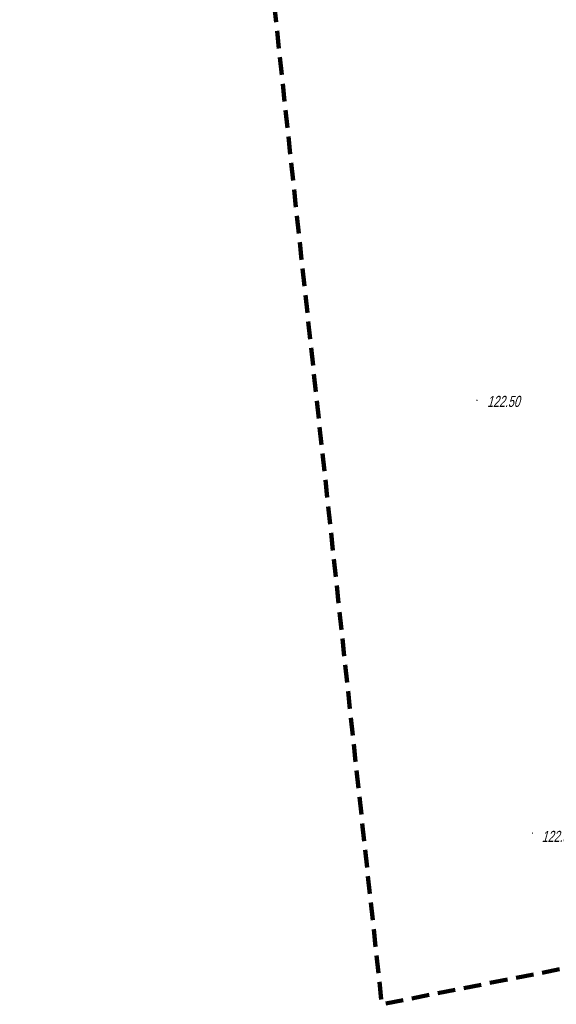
# Model space of a CAD drawing. Extents: x 7463256 to 7464485, y 5957341 to 5958260.
# Tile 1 of 256: x 7463256 to 7463292, y 5957341 to 5957408. Entities that reach past the tile are written whole.
import ezdxf

# ---------------------------------------------------------------- set-up
doc = ezdxf.new("R2010")
doc.units = 0
doc.header["$MEASUREMENT"] = 0
doc.linetypes.add('4', pattern=[1.8, 1.2, -0.6])
doc.layers.get('0').update_dxf_attribs({"color": 2, "linetype": 'CONTINUOUS', "lineweight": 5})
for name, color, linetype in [('Obszar opracowania', 7, 'CONTINUOUS'), ('punkt wysokościowy sztuczny', 7, 'CONTINUOUS'), ('punkt wysokościowy sztuczny-Atr2', 7, 'CONTINUOUS')]:
    doc.layers.add(name, color=color, linetype=linetype)
doc.styles.get("Standard").update_dxf_attribs({"font": 'txt', "width": 0.75})

# ---------------------------------------------------------------- blocks, each defined once
blk = doc.blocks.new('PW02')
at = {"linetype": 'Continuous', "lineweight": 13}
h = blk.add_hatch(color=0, dxfattribs=at)
edge = h.paths.add_edge_path()
edge.add_arc((0, 0), 0.045, 0, 360)

msp = doc.modelspace()

# ---------------------------------------------------------------- linework, layer by layer
at = {"layer": 'Obszar opracowania', "color": 132, "linetype": '4', "lineweight": 200, "flags": 128}
msp.add_lwpolyline([(7463648.63, 5957598.42), (7463381.17, 5957559), (7463352.31, 5957567.45), (7463255.88, 5957568.85), (7463280.41, 5957340.9), (7463468.95, 5957378.08), (7463536.66, 5957509.53), (7463626.95, 5957460.4), (7463653.5, 5957411.27), (7463734.5, 5957471.02), (7463879.22, 5957698.07), (7464314.97, 5957939.96), (7464470.72, 5957945.23), (7464483.34, 5958244.06), (7464262.86, 5958260.06), (7464240.11, 5958013.73), (7463789.91, 5957739.13), (7463712.41, 5957593.35)], close=True, dxfattribs=at)

# ---------------------------------------------------------------- block references
at = {"layer": 'punkt wysokościowy sztuczny', "color": 7, "linetype": 'Continuous', "lineweight": 13}
for p in [(7463286.86, 5957381.82), (7463290.62, 5957352.5)]:
    msp.add_blockref('PW02', p, dxfattribs=at)

# ---------------------------------------------------------------- texts
at = {"layer": 'punkt wysokościowy sztuczny-Atr2', "color": 7, "oblique": 15, "width": 0.72}
for p in [(7463287.55, 5957381.37), (7463291.25, 5957351.9)]:
    msp.add_text('122.50', height=0.75, dxfattribs=at).set_placement(p)

doc.saveas('drawing.dxf')
